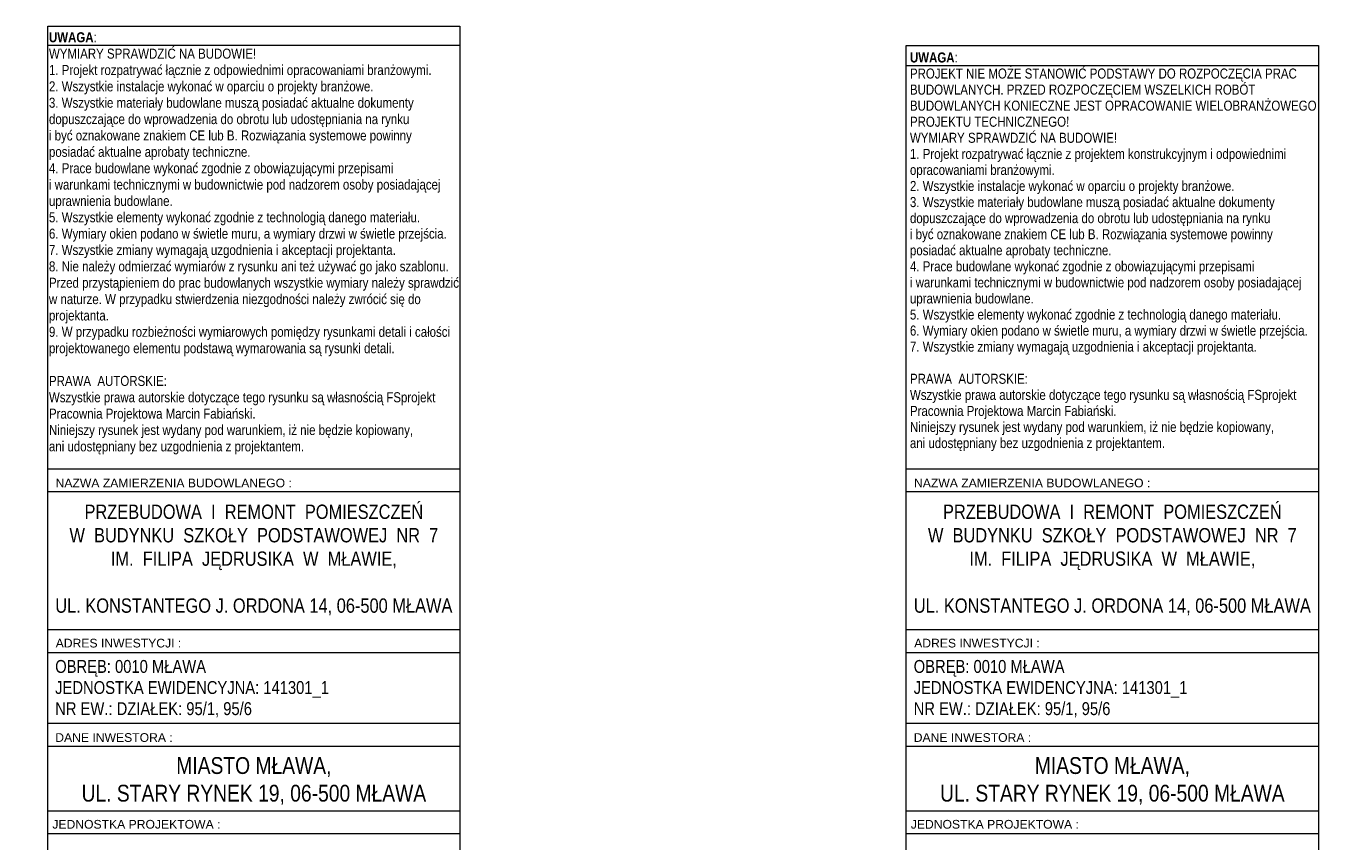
# Model space of a CAD drawing. Header units: centimetres. Extents: x 18292 to 3593338517, y 11794 to 62103.
# Tile 147 of 147: x 3593336679 to 3593338517, y 12931 to 14070. Entities that reach past the tile are written whole.
import ezdxf

# ---------------------------------------------------------------- set-up
doc = ezdxf.new("R2010")
doc.units = ezdxf.units.CM
doc.header["$MEASUREMENT"] = 0
doc.styles.add('GENERATED_STYLE_10', font='txt')
doc.styles.add('GENERATED_STYLE_2', font='txt')
doc.styles.add('GENERATED_STYLE_9', font='txt')

msp = doc.modelspace()

# ---------------------------------------------------------------- linework, layer by layer
at = {"color": 7, "linetype": 'Continuous', "lineweight": 13}
for p, q in [((3593336708.7, 14044), (3593337284.7, 14044)), ((3593337908.7, 14015.8), (3593338484.7, 14015.8)), ((3593336708.7, 13452.3), (3593337284.7, 13452.3)), ((3593337908.7, 13452.3), (3593338484.7, 13452.3)), ((3593336708.7, 13420.3), (3593337284.7, 13420.3)), ((3593337908.7, 13420.3), (3593338484.7, 13420.3)), ((3593336708.7, 13227.7), (3593337284.7, 13227.7)), ((3593337908.7, 13227.7), (3593338484.7, 13227.7)), ((3593336708.7, 13195.7), (3593337284.7, 13195.7)), ((3593336708.7, 13195.7), (3593337284.7, 13195.7)), ((3593336708.7, 13195.7), (3593337284.7, 13195.7)), ((3593337908.7, 13195.7), (3593338484.7, 13195.7)), ((3593337908.7, 13195.7), (3593338484.7, 13195.7)), ((3593337908.7, 13195.7), (3593338484.7, 13195.7)), ((3593336708.7, 13096.8), (3593337284.7, 13096.8)), ((3593337908.7, 13096.8), (3593338484.7, 13096.8)), ((3593336708.7, 13064.8), (3593337284.7, 13064.8)), ((3593337908.7, 13064.8), (3593338484.7, 13064.8)), ((3593336708.7, 12974.6), (3593337284.7, 12974.6)), ((3593337908.7, 12974.6), (3593338484.7, 12974.6)), ((3593336708.7, 12942.6), (3593337284.7, 12942.6)), ((3593337908.7, 12942.6), (3593338484.7, 12942.6))]:
    msp.add_line(p, q, dxfattribs=at)
at = {"color": 7, "linetype": 'Continuous', "lineweight": 13, "flags": 128}
for points in [[(3593336708.7, 14070.4), (3593337284.7, 14070.4), (3593337284.7, 11793.7), (3593336708.7, 11793.7)], [(3593337908.7, 14043.4), (3593338484.7, 14043.4), (3593338484.7, 11793.7), (3593337908.7, 11793.7)]]:
    msp.add_lwpolyline(points, close=True, dxfattribs=at)

# ---------------------------------------------------------------- texts
at = {"color": 7, "linetype": 'Continuous', "lineweight": 13, "char_height": 14, "attachment_point": 1, "style": 'GENERATED_STYLE_10'}
for s, insert, width, line_spacing_factor in [('\\A1;{\\pql;\\fArial Narrow|b1|i0|c0|p34;UWAGA\\fArial Narrow|b0|i0|c0|p34;:  \\P\\pql;\\fArial Narrow|b0|i0|c0|p34;WYMIARY SPRAWDZIĆ NA BUDOWIE!\\P\\pql;\\fArial Narrow|b0|i0|c0|p34;1. Projekt rozpatrywać łącznie z odpowiednimi opracowaniami branżowymi.\\P\\pql;\\fArial Narrow|b0|i0|c0|p34;2. Wszystkie instalacje wykonać w oparciu o projekty branżowe.\\P\\pql;\\fArial Narrow|b0|i0|c0|p34;3. Wszystkie materiały budowlane muszą posiadać aktualne dokumenty \\P\\pql;\\fArial Narrow|b0|i0|c0|p34;dopuszczające do wprowadzenia do obrotu lub udostępniania na rynku \\P\\pql;\\fArial Narrow|b0|i0|c0|p34;i być oznakowane znakiem CE lub B. Rozwiązania systemowe powinny \\P\\pql;\\fArial Narrow|b0|i0|c0|p34;posiadać aktualne aprobaty techniczne.\\P\\pql;\\fArial Narrow|b0|i0|c0|p34;4. Prace budowlane wykonać zgodnie z obowiązującymi przepisami \\P\\pql;\\fArial Narrow|b0|i0|c0|p34;i warunkami technicznymi w budownictwie pod nadzorem osoby posiadającej\\P\\pql;\\fArial Narrow|b0|i0|c0|p34;uprawnienia budowlane.\\P\\pql;\\fArial Narrow|b0|i0|c0|p34;5. Wszystkie elementy wykonać zgodnie z technologią danego materiału.\\P\\pql;\\fArial Narrow|b0|i0|c0|p34;6. Wymiary okien podano w świetle muru, a wymiary drzwi w świetle przejścia.\\P\\pql;\\fArial Narrow|b0|i0|c0|p34;7. Wszystkie zmiany wymagają uzgodnienia i akceptacji projektanta.\\P\\pql;\\fArial Narrow|b0|i0|c0|p34;8. Nie należy odmierzać wymiarów z rysunku ani też używać go jako szablonu.\\P\\pql;\\fArial Narrow|b0|i0|c0|p34;Przed przystąpieniem do prac budowlanych wszystkie wymiary należy sprawdzić w naturze. W przypadku stwierdzenia niezgodności należy zwrócić się do projektanta.\\P\\pql;\\fArial Narrow|b0|i0|c0|p34;9. W przypadku rozbieżności wymiarowych pomiędzy rysunkami detali i całości projektowanego elementu podstawą wymarowania są rysunki detali.     \\P\\pql;\\fArial Narrow|b0|i0|c0|p34;\\P\\pql;\\fArial Narrow|b0|i0|c0|p34;PRAWA  AUTORSKIE:\\P\\pql;\\fArial Narrow|b0|i0|c0|p34;Wszystkie prawa autorskie dotyczące tego rysunku są własnością FSprojekt \\P\\pql;\\fArial Narrow|b0|i0|c0|p34;Pracownia Projektowa Marcin Fabiański.\\P\\pql;\\fArial Narrow|b0|i0|c0|p34;Niniejszy rysunek jest wydany pod warunkiem, iż nie będzie kopiowany, \\P\\pql;\\fArial Narrow|b0|i0|c0|p34;ani udostępniany bez uzgodnienia z projektantem.}', (3593336710.3, 14062.1), 574.382, 0.979573), ('\\A1;{\\pql;\\fArial Narrow|b1|i0|c0|p34;UWAGA\\fArial Narrow|b0|i0|c0|p34;:  \\P\\pql;\\fArial Narrow|b0|i0|c0|p34;PROJEKT NIE MOŻE STANOWIĆ PODSTAWY DO ROZPOCZĘCIA PRAC \\P\\pql;\\fArial Narrow|b0|i0|c0|p34;BUDOWLANYCH. PRZED ROZPOCZĘCIEM WSZELKICH ROBÓT \\P\\pql;\\fArial Narrow|b0|i0|c0|p34;BUDOWLANYCH KONIECZNE JEST OPRACOWANIE WIELOBRANŻOWEGO PROJEKTU TECHNICZNEGO!\\P\\pql;\\fArial Narrow|b0|i0|c0|p34;WYMIARY SPRAWDZIĆ NA BUDOWIE!\\P\\pql;\\fArial Narrow|b0|i0|c0|p34;1. Projekt rozpatrywać łącznie z projektem konstrukcyjnym i odpowiednimi \\P\\pql;\\fArial Narrow|b0|i0|c0|p34;opracowaniami branżowymi.\\P\\pql;\\fArial Narrow|b0|i0|c0|p34;2. Wszystkie instalacje wykonać w oparciu o projekty branżowe.\\P\\pql;\\fArial Narrow|b0|i0|c0|p34;3. Wszystkie materiały budowlane muszą posiadać aktualne dokumenty \\P\\pql;\\fArial Narrow|b0|i0|c0|p34;dopuszczające do wprowadzenia do obrotu lub udostępniania na rynku \\P\\pql;\\fArial Narrow|b0|i0|c0|p34;i być oznakowane znakiem CE lub B. Rozwiązania systemowe powinny \\P\\pql;\\fArial Narrow|b0|i0|c0|p34;posiadać aktualne aprobaty techniczne.\\P\\pql;\\fArial Narrow|b0|i0|c0|p34;4. Prace budowlane wykonać zgodnie z obowiązującymi przepisami \\P\\pql;\\fArial Narrow|b0|i0|c0|p34;i warunkami technicznymi w budownictwie pod nadzorem osoby posiadającej\\P\\pql;\\fArial Narrow|b0|i0|c0|p34;uprawnienia budowlane.\\P\\pql;\\fArial Narrow|b0|i0|c0|p34;5. Wszystkie elementy wykonać zgodnie z technologią danego materiału.\\P\\pql;\\fArial Narrow|b0|i0|c0|p34;6. Wymiary okien podano w świetle muru, a wymiary drzwi w świetle przejścia.\\P\\pql;\\fArial Narrow|b0|i0|c0|p34;7. Wszystkie zmiany wymagają uzgodnienia i akceptacji projektanta.\\P\\pql;\\fArial Narrow|b0|i0|c0|p34;\\P\\pql;\\fArial Narrow|b0|i0|c0|p34;PRAWA  AUTORSKIE:\\P\\pql;\\fArial Narrow|b0|i0|c0|p34;Wszystkie prawa autorskie dotyczące tego rysunku są własnością FSprojekt \\P\\pql;\\fArial Narrow|b0|i0|c0|p34;Pracownia Projektowa Marcin Fabiański.\\P\\pql;\\fArial Narrow|b0|i0|c0|p34;Niniejszy rysunek jest wydany pod warunkiem, iż nie będzie kopiowany, \\P\\pql;\\fArial Narrow|b0|i0|c0|p34;ani udostępniany bez uzgodnienia z projektantem.}', (3593337913.8, 14033.9), 570.875, 0.961758)]:
    msp.add_mtext(s, dxfattribs=dict(at, insert=insert, width=width, line_spacing_factor=line_spacing_factor))
at = {"color": 7, "linetype": 'Continuous', "lineweight": 13, "char_height": 12.16, "attachment_point": 4, "style": 'GENERATED_STYLE_2'}
for s, insert in [('\\A1;{\\pql;\\fArial|b0|i0|c238|p38;NAZWA ZAMIERZENIA BUDOWLANEGO :}', (3593336719.5, 13432.3)), ('\\A1;{\\pql;\\fArial|b0|i0|c238|p38;NAZWA ZAMIERZENIA BUDOWLANEGO :}', (3593337919.5, 13432.3)), ('\\A1;{\\pql;\\fArial|b0|i0|c238|p38;ADRES INWESTYCJI :}', (3593336719.7, 13208.6)), ('\\A1;{\\pql;\\fArial|b0|i0|c238|p38;ADRES INWESTYCJI :}', (3593337919.7, 13208.6)), ('\\A1;{\\pql;\\fArial|b0|i0|c238|p38;DANE \\fArial|b0|i0|c238|p38;INWESTOR\\fArial|b0|i0|c238|p38;A\\fArial|b0|i0|c238|p38; :}', (3593336719.1, 13076.7)), ('\\A1;{\\pql;\\fArial|b0|i0|c238|p38;DANE \\fArial|b0|i0|c238|p38;INWESTOR\\fArial|b0|i0|c238|p38;A\\fArial|b0|i0|c238|p38; :}', (3593337919.1, 13076.7)), ('\\A1;{\\pql;\\fArial|b0|i0|c238|p38;JEDNOSTKA PROJEKTOWA\\fArial|b0|i0|c238|p38; :}', (3593336715, 12955.5)), ('\\A1;{\\pql;\\fArial|b0|i0|c238|p38;JEDNOSTKA PROJEKTOWA\\fArial|b0|i0|c238|p38; :}', (3593337915, 12955.5))]:
    msp.add_mtext(s, dxfattribs=dict(at, insert=insert))
at = {"color": 7, "linetype": 'Continuous', "lineweight": 13, "style": 'GENERATED_STYLE_9'}
for s, insert, char_height, attachment_point, line_spacing_factor in [('\\A1;{\\pqc;\\fArial Narrow|b0|i0|c0|p34;PRZEBUDOWA  I  REMONT  POMIESZCZEŃ \\P\\pqc;\\fArial Narrow|b0|i0|c0|p34;W  BUDYNKU  SZKOŁY  PODSTAWOWEJ  NR  7 \\P\\pqc;\\fArial Narrow|b0|i0|c0|p34;IM.  FILIPA  JĘDRUSIKA  W  MŁAWIE, \\P\\pqc;\\fArial Narrow|b0|i0|c0|p34;\\P\\pqc;\\fArial Narrow|b0|i0|c0|p34;UL. KONSTANTEGO J. ORDONA 14, 06-500 MŁAWA}', (3593336996.7, 13402.2), 20, 2, 0.982922), ('\\A1;{\\pqc;\\fArial Narrow|b0|i0|c0|p34;PRZEBUDOWA  I  REMONT  POMIESZCZEŃ \\P\\pqc;\\fArial Narrow|b0|i0|c0|p34;W  BUDYNKU  SZKOŁY  PODSTAWOWEJ  NR  7 \\P\\pqc;\\fArial Narrow|b0|i0|c0|p34;IM.  FILIPA  JĘDRUSIKA  W  MŁAWIE, \\P\\pqc;\\fArial Narrow|b0|i0|c0|p34;\\P\\pqc;\\fArial Narrow|b0|i0|c0|p34;UL. KONSTANTEGO J. ORDONA 14, 06-500 MŁAWA}', (3593338196.7, 13402.2), 20, 2, 0.982922), ('\\A1;{\\pql;\\fArial Narrow|b0|i0|c0|p34;OBRĘB: 0010 MŁAWA\\P\\pql;\\fArial Narrow|b0|i0|c0|p34;JEDNOSTKA EWIDENCYJNA: 141301_1\\P\\pql;\\fArial Narrow|b0|i0|c0|p34;NR EW.: DZIAŁEK: 95/1, 95/6}', (3593336719, 13185.1), 18, 1, 0.982044), ('\\A1;{\\pql;\\fArial Narrow|b0|i0|c0|p34;OBRĘB: 0010 MŁAWA\\P\\pql;\\fArial Narrow|b0|i0|c0|p34;JEDNOSTKA EWIDENCYJNA: 141301_1\\P\\pql;\\fArial Narrow|b0|i0|c0|p34;NR EW.: DZIAŁEK: 95/1, 95/6}', (3593337919, 13185.1), 18, 1, 0.982044), ('\\A1;{\\pqc;\\fArial Narrow|b0|i0|c0|p34;MIASTO MŁAWA, \\P\\pqc;\\fArial Narrow|b0|i0|c0|p34;UL. STARY RYNEK 19, 06-500 MŁAWA}', (3593336996.7, 13049.4), 23.5, 2, 0.985871), ('\\A1;{\\pqc;\\fArial Narrow|b0|i0|c0|p34;MIASTO MŁAWA, \\P\\pqc;\\fArial Narrow|b0|i0|c0|p34;UL. STARY RYNEK 19, 06-500 MŁAWA}', (3593338196.7, 13049.4), 23.5, 2, 0.985871)]:
    msp.add_mtext(s, dxfattribs=dict(at, insert=insert, char_height=char_height, attachment_point=attachment_point, line_spacing_factor=line_spacing_factor))

doc.saveas('drawing.dxf')
